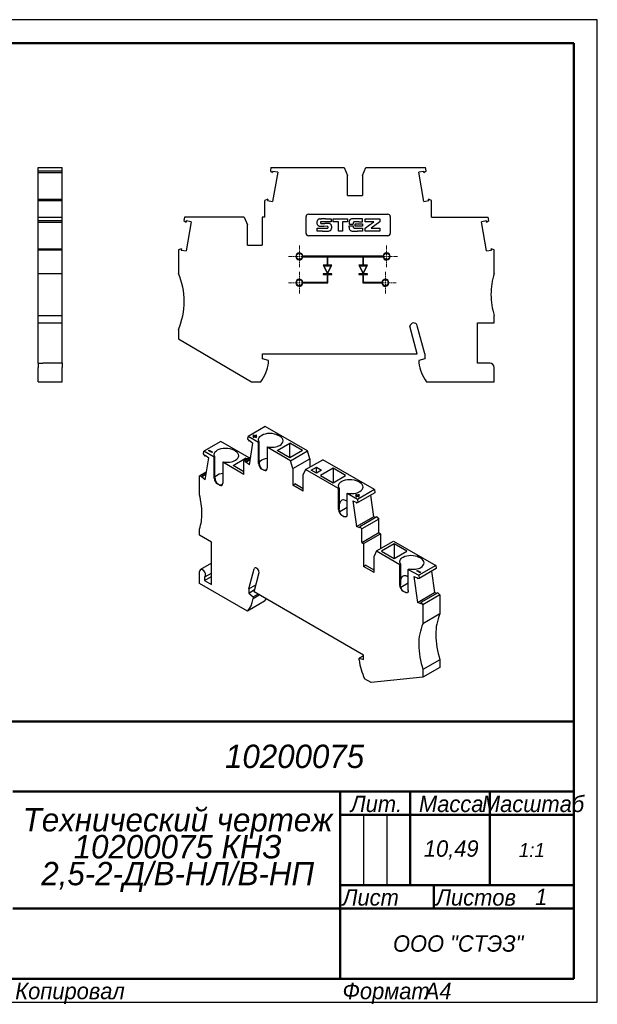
# Model space of a CAD drawing. Header units: millimetres. Extents: x 0 to 297, y 0 to 210.
# Tile 2 of 2: x 173 to 297, y 0 to 210. Entities that reach past the tile are written whole.
import ezdxf

# ---------------------------------------------------------------- set-up
doc = ezdxf.new("R2010")
doc.units = ezdxf.units.MM
doc.linetypes.add('CENTER_per1_scale0.025591', pattern=[1.3, 0.8125, -0.1625, 0.1625, -0.1625])

# ---------------------------------------------------------------- blocks, each defined once
blk = doc.blocks.new('_FR1Страница_1')
at = {"color": 7, "linetype": 'Continuous', "lineweight": 25}
for p, q in [((297, 210), (0, 210)), ((297, 0), (297, 210)), ((247, 40), (247, 25)), ((252, 40), (252, 25)), ((242, 20), (292, 20)), ((262, 20), (262, 20)), ((0, 0), (297, 0))]:
    blk.add_line(p, q, dxfattribs=at)
at = {"color": 7, "linetype": 'Continuous', "lineweight": 50}
for p, q in [((20, 205), (292, 205)), ((292, 205), (292, 5)), ((107, 60), (292, 60)), ((172, 45), (292, 45)), ((242, 45), (242, 5)), ((257, 45), (257, 25)), ((274, 45), (274, 25)), ((242, 40), (292, 40)), ((242, 25), (292, 25)), ((262, 25), (262, 20)), ((172, 20), (292, 20)), ((292, 5), (20, 5))]:
    blk.add_line(p, q, dxfattribs=at)
at = {"color": 7}
for s, insert, char_height, width, attachment_point in [('\\pl0.5;{\\fT-FLEX Type A|b0|i1;\\l\\C250;10200075 \\P}', (232, 52.5), 5, 122.5, 5), ('\\pl0.5;{\\fT-FLEX Type A|b0|i1;\\l\\C250;Масштаб\\P}', (283, 44.125), 3.5, 19.75, 2), ('\\pl0.5;{\\fT-FLEX Type A|b0|i1;\\l\\C250;Лит.\\P}', (249.5, 44.125), 3.5, 16.75, 2), ('\\pl0.5;{\\fT-FLEX Type A|b0|i1;\\l\\C250;Масса\\P}', (265.5, 44.125), 3.5, 18.75, 2), ('\\pl0.5;{\\fT-FLEX Type A|b0|i1;\\l\\C250;10,49\\P}', (265.5, 32.5), 3.5, 18.75, 5), ('{\\fT-FLEX Type A|b0|i1;\\l\\C250;1:1\\P}', (283, 32.5), 3, 19.5, 5), ('\\pl0.5;{\\fT-FLEX Type A|b0|i1;\\l\\C250;\\H0.857143x;\\P}', (283, 32.5), 3.5, 19.75, 5), ('\\pl0.5;{\\fT-FLEX Type A|b0|i1;\\l\\C250;Лист\\P}', (242, 24.125), 3.5, 11.75, 1), ('\\pl0.5;{\\fT-FLEX Type A|b0|i1;\\l\\C250;\\H0.857143x;\\P}', (257, 24.125), 3.5, 11.75, 2), ('\\pl0.5;{\\fT-FLEX Type A|b0|i1;\\l\\C250;Листов\\P}', (262, 24.125), 3.5, 17.75, 1), ('{\\fT-FLEX Type A|b0|i1;\\l\\C250;1\\P}', (285, 22.5), 3.5, 15.75, 5), ('\\pl0.5;{\\fT-FLEX Type A|b0|i1;\\l\\C250;\\H0.857143x;\\P}', (285, 24.125), 3.5, 15.75, 2), ('{\\fT-FLEX Type A|b0|i1;\\l\\C250;\\P}', (257, 22.5), 3.5, 11.75, 5), ('{\\fT-FLEX Type A|b0|i1;\\l\\C250;}', (207, 20), 3, 71.5, 5), ('\\pl0.5;{\\fT-FLEX Type A|b0|i1;\\l\\C250;ООО "СТЭЗ"\\P}', (267, 12.5), 3.5, 51.75, 5), ('\\pl0.5;{\\fT-FLEX Type A|b0|i1;\\l\\C250;Копировал\\P}', (172, 4.125), 3.5, 23.566, 1), ('\\pl0.5;{\\fT-FLEX Type A|b0|i1;\\l\\C250;\\P}', (193.816, 4.125), 3.5, 40.967, 1), ('\\pl0.5;{\\fT-FLEX Type A|b0|i1;\\l\\C250;Формат\\P}', (242, 4.125), 3.5, 18.675, 1), ('\\pl0.5;{\\fT-FLEX Type A|b0|i1;\\l\\C250;\\P}', (258.925, 4.125), 3.5, 9.825, 1), ('{\\fT-FLEX Type A|b0|i1;\\l\\C250;A4\\P}', (262.962, 4.125), 3.5, 9.825, 2)]:
    blk.add_mtext(s, dxfattribs=dict(at, insert=insert, char_height=char_height, width=width, attachment_point=attachment_point))
at = {"color": 7, "insert": (207, 32.5), "char_height": 5, "width": 72.5, "attachment_point": 5, "line_spacing_factor": 0.69}
blk.add_mtext('\\pl0.5;{\\fT-FLEX Type A|b0|i1;\\l\\C250;Технический чертеж 10200075 КНЗ 2,5-2-Д/В-НЛ/В-НП\\P}', dxfattribs=at)
blk = doc.blocks.new('Страница_1')
at = {"color": 7, "linetype": 'Continuous', "lineweight": 30}
for p, q in [((177.408, 177.697), (177.408, 178.424)), ((177.408, 178.424), (182.558, 178.424)), ((177.408, 177.304), (177.408, 177.697)), ((177.408, 177.697), (182.558, 177.697)), ((177.408, 177.304), (182.558, 177.304)), ((177.408, 171.615), (177.408, 177.3)), ((182.558, 177.697), (182.558, 178.424)), ((182.558, 177.304), (182.558, 177.697)), ((182.558, 171.615), (182.558, 177.3)), ((227.193, 178.424), (227.065, 177.697)), ((227.065, 177.697), (227.534, 177.304)), ((227.193, 178.424), (242.879, 178.424)), ((227.581, 177.572), (227.534, 177.304)), ((228.635, 177.386), (227.537, 171.157)), ((228.635, 177.386), (227.581, 177.572)), ((242.879, 178.424), (243.597, 176.724)), ((246.747, 176.724), (247.466, 178.424)), ((247.466, 178.424), (260.251, 178.424)), ((259.864, 177.572), (258.81, 177.386)), ((259.908, 171.157), (258.81, 177.386)), ((259.911, 177.304), (259.864, 177.572)), ((259.911, 177.304), (260.38, 177.697)), ((260.38, 177.697), (260.251, 178.424)), ((243.597, 172.424), (243.597, 176.724)), ((246.747, 176.724), (246.747, 172.424)), ((177.408, 171.381), (177.408, 171.611)), ((177.408, 171.611), (182.558, 171.611)), ((177.408, 167.824), (177.408, 171.381)), ((177.408, 171.381), (182.558, 171.381)), ((182.558, 171.381), (182.558, 171.611)), ((182.558, 167.824), (182.558, 171.381)), ((226.53, 171.611), (225.897, 171.381)), ((225.897, 167.824), (225.897, 171.381)), ((226.53, 171.611), (226.483, 171.343)), ((226.483, 171.343), (227.537, 171.157)), ((243.597, 172.424), (246.747, 172.424)), ((259.908, 171.157), (260.962, 171.343)), ((260.962, 171.343), (260.915, 171.611)), ((261.547, 171.381), (260.915, 171.611)), ((261.547, 167.824), (261.547, 171.381)), ((235.222, 168.424), (252.222, 168.424)), ((177.408, 167.097), (177.408, 167.824)), ((177.408, 167.824), (182.558, 167.824)), ((177.408, 167.097), (182.558, 167.097)), ((177.408, 166.704), (177.408, 167.097)), ((177.408, 166.704), (182.558, 166.704)), ((177.408, 161.015), (177.408, 166.7)), ((182.558, 167.097), (182.558, 167.824)), ((182.558, 166.704), (182.558, 167.097)), ((182.558, 161.015), (182.558, 166.7)), ((208.693, 167.824), (208.565, 167.097)), ((208.565, 167.097), (209.034, 166.704)), ((221.479, 167.824), (208.693, 167.824)), ((209.081, 166.972), (209.034, 166.704)), ((210.135, 166.786), (209.037, 160.557)), ((210.135, 166.786), (209.081, 166.972)), ((221.479, 167.824), (222.197, 166.124)), ((225.897, 167.824), (225.347, 167.824)), ((225.347, 167.824), (225.347, 161.824)), ((234.722, 164.322), (234.722, 167.924)), ((237.69, 167.421), (238.04, 167.422)), ((238.892, 167.423), (240.089, 167.424)), ((240.089, 166.818), (238.997, 166.816)), ((240.089, 167.424), (240.089, 166.818)), ((240.48, 166.817), (240.48, 167.424)), ((240.48, 167.424), (243.571, 167.424)), ((240.958, 166.817), (240.48, 166.817)), ((243.571, 166.818), (243.09, 166.816)), ((243.571, 167.424), (243.571, 166.818)), ((243.902, 166.566), (243.899, 166.33)), ((243.899, 166.33), (244.03, 166.326)), ((244.461, 166.322), (244.759, 166.322)), ((244.759, 166.322), (244.763, 166.397)), ((245.195, 166.396), (246.8, 166.396)), ((245.195, 166.313), (245.195, 166.396)), ((246.8, 167.424), (245.683, 167.424)), ((246.017, 166.817), (246.8, 166.817)), ((246.8, 166.817), (246.8, 167.424)), ((246.8, 166.396), (246.8, 165.838)), ((247.351, 167.424), (250.474, 167.424)), ((247.351, 166.817), (247.351, 167.424)), ((248.274, 166.817), (247.351, 166.817)), ((250.471, 166.808), (248.624, 165.439)), ((249.195, 166.814), (248.926, 166.816)), ((248.926, 166.608), (249.196, 166.81)), ((250.474, 167.424), (250.471, 166.808)), ((252.722, 167.924), (252.722, 164.322)), ((261.547, 167.824), (273.651, 167.824)), ((273.264, 166.972), (272.21, 166.786)), ((273.308, 160.557), (272.21, 166.786)), ((273.311, 166.704), (273.264, 166.972)), ((273.311, 166.704), (273.78, 167.097)), ((273.78, 167.097), (273.651, 167.824)), ((222.197, 161.824), (222.197, 166.124)), ((237.059, 165.435), (239.293, 165.439)), ((237.059, 164.822), (237.059, 165.435)), ((238.244, 164.822), (237.059, 164.822)), ((239.299, 165.829), (238.497, 165.832)), ((239.293, 165.439), (239.329, 165.456)), ((239.329, 165.814), (239.299, 165.829)), ((241.632, 164.822), (241.632, 165.71)), ((242.5, 164.822), (241.632, 164.822)), ((242.5, 165.751), (242.5, 164.822)), ((243.899, 165.906), (244.759, 165.906)), ((243.901, 165.682), (243.899, 165.906)), ((244.759, 165.906), (244.763, 165.846)), ((245.187, 165.838), (245.191, 166.034)), ((246.8, 165.838), (245.187, 165.838)), ((246.8, 164.822), (245.716, 164.822)), ((245.946, 165.437), (246.8, 165.435)), ((246.8, 165.435), (246.8, 164.822)), ((247.351, 165.439), (248.274, 166.124)), ((247.351, 164.822), (247.351, 165.439)), ((250.474, 164.822), (247.351, 164.822)), ((248.624, 165.439), (250.474, 165.435)), ((250.474, 165.435), (250.474, 164.822)), ((252.222, 163.822), (235.222, 163.822)), ((177.408, 160.781), (177.408, 161.011)), ((177.408, 161.011), (182.558, 161.011)), ((177.408, 155.774), (177.408, 160.781)), ((177.408, 160.781), (182.558, 160.781)), ((182.558, 160.781), (182.558, 161.011)), ((182.558, 155.774), (182.558, 160.781)), ((208.03, 161.011), (207.397, 160.781)), ((207.397, 160.781), (207.397, 155.774)), ((208.03, 161.011), (207.983, 160.743)), ((207.983, 160.743), (209.037, 160.557)), ((222.197, 161.824), (225.347, 161.824)), ((273.308, 160.557), (274.362, 160.743)), ((274.947, 160.781), (274.315, 161.011)), ((274.362, 160.743), (274.315, 161.011)), ((274.947, 155.774), (274.947, 160.781)), ((251.174, 159.444), (234.031, 159.444)), ((234.031, 159.344), (239.232, 159.344)), ((239.232, 159.344), (239.232, 157.519)), ((239.332, 157.519), (239.332, 159.344)), ((239.332, 159.344), (246.872, 159.344)), ((246.872, 159.344), (246.872, 157.519)), ((246.972, 159.344), (251.174, 159.344)), ((246.972, 157.519), (246.972, 159.344)), ((177.408, 155.774), (182.558, 155.774)), ((177.408, 151.274), (177.408, 155.774)), ((182.558, 151.274), (182.558, 155.774)), ((238.345, 157.519), (239.21, 155.789)), ((239.232, 157.519), (238.345, 157.519)), ((239.282, 155.868), (238.507, 157.419)), ((238.507, 157.419), (240.058, 157.419)), ((240.058, 157.419), (239.282, 155.868)), ((240.22, 157.519), (239.332, 157.519)), ((239.355, 155.789), (240.22, 157.519)), ((246.872, 157.519), (245.985, 157.519)), ((245.985, 157.519), (246.85, 155.789)), ((246.922, 155.868), (246.147, 157.419)), ((246.147, 157.419), (247.698, 157.419)), ((247.698, 157.419), (246.922, 155.868)), ((247.86, 157.519), (246.972, 157.519)), ((246.995, 155.789), (247.86, 157.519)), ((239.232, 153.819), (234.031, 153.819)), ((234.031, 153.719), (239.332, 153.719)), ((239.121, 155.644), (238.345, 155.644)), ((238.345, 155.644), (238.345, 155.544)), ((238.345, 155.544), (239.232, 155.544)), ((239.232, 155.544), (239.232, 153.819)), ((239.332, 153.719), (239.332, 155.544)), ((239.332, 155.544), (240.22, 155.544)), ((240.22, 155.644), (239.444, 155.644)), ((240.22, 155.544), (240.22, 155.644)), ((246.761, 155.644), (245.985, 155.644)), ((245.985, 155.644), (245.985, 155.544)), ((245.985, 155.544), (246.872, 155.544)), ((246.872, 155.544), (246.872, 153.719)), ((246.872, 153.719), (250.924, 153.719)), ((246.972, 155.544), (247.86, 155.544)), ((246.972, 153.819), (246.972, 155.544)), ((250.924, 153.819), (246.972, 153.819)), ((247.86, 155.644), (247.084, 155.644)), ((247.86, 155.544), (247.86, 155.644)), ((177.408, 146.774), (177.408, 151.274)), ((182.558, 146.774), (182.558, 151.274)), ((177.408, 146.774), (182.558, 146.774)), ((177.408, 145.174), (177.408, 146.774)), ((182.558, 145.174), (182.558, 146.774)), ((274.947, 145.174), (274.947, 146.774)), ((177.408, 145.174), (182.558, 145.174)), ((177.408, 136.574), (177.408, 145.174)), ((182.558, 136.579), (182.558, 145.174)), ((207.397, 143.774), (207.397, 141.774)), ((258.497, 138.574), (256.92, 144.462)), ((260.097, 138.574), (258.488, 144.581)), ((271.347, 145.174), (274.947, 145.174)), ((271.347, 136.574), (271.347, 145.174)), ((207.397, 141.774), (223.053, 132.574)), ((225.397, 138.574), (258.497, 138.574)), ((225.397, 137.474), (225.397, 138.574)), ((226.697, 137.126), (225.397, 137.474)), ((226.697, 136.674), (226.697, 137.126)), ((260.097, 137.474), (258.797, 137.126)), ((258.797, 137.126), (258.797, 136.674)), ((260.097, 138.574), (260.097, 137.474)), ((177.408, 136.574), (178.408, 136.574)), ((177.408, 136.574), (177.408, 135.674)), ((177.408, 132.574), (177.408, 135.674)), ((182.558, 136.574), (178.41, 136.574)), ((182.558, 136.574), (182.558, 135.674)), ((182.558, 132.574), (182.558, 135.674)), ((274.047, 136.574), (271.347, 136.574)), ((274.947, 132.574), (274.947, 135.674)), ((177.408, 132.574), (182.558, 132.574)), ((223.053, 132.574), (225.038, 132.574)), ((260.456, 132.574), (274.947, 132.574)), ((225.975, 123.037), (222.333, 120.935)), ((235.016, 117.818), (225.975, 123.037)), ((222.243, 120.393), (222.333, 120.935)), ((222.574, 119.881), (222.243, 120.393)), ((224.546, 119.657), (222.333, 120.935)), ((222.574, 119.881), (222.608, 120.08)), ((222.74, 119.977), (222.574, 119.881)), ((222.608, 120.08), (223.353, 119.498)), ((223.465, 121.18), (223.323, 121.098)), ((223.323, 121.098), (223.606, 120.935)), ((223.606, 120.935), (223.323, 120.771)), ((223.323, 120.771), (223.465, 120.69)), ((223.465, 121.098), (223.394, 121.057)), ((223.606, 120.853), (223.394, 120.731)), ((223.748, 121.016), (223.465, 121.18)), ((223.465, 121.098), (223.465, 121.18)), ((223.748, 120.935), (223.465, 121.098)), ((223.465, 120.69), (223.748, 120.853)), ((223.606, 120.853), (223.606, 120.935)), ((224.03, 121.18), (223.748, 121.016)), ((224.03, 121.098), (223.748, 120.935)), ((223.748, 120.935), (223.748, 121.016)), ((223.748, 120.853), (224.03, 120.69)), ((223.889, 120.935), (224.172, 121.098)), ((224.172, 120.771), (223.889, 120.935)), ((223.889, 120.853), (223.889, 120.935)), ((224.101, 120.731), (223.889, 120.853)), ((224.03, 121.098), (224.03, 121.18)), ((224.172, 121.098), (224.03, 121.18)), ((224.101, 121.057), (224.03, 121.098)), ((224.03, 120.69), (224.172, 120.771)), ((229.071, 120.964), (228.647, 121.209)), ((216.5, 119.853), (212.858, 117.75)), ((213.848, 117.914), (213.99, 117.995)), ((214.555, 117.505), (213.848, 117.914)), ((213.919, 117.873), (213.99, 117.914)), ((213.99, 117.995), (214.697, 117.587)), ((213.99, 117.914), (213.99, 117.995)), ((213.99, 117.914), (214.626, 117.546)), ((222.544, 116.363), (216.5, 119.853)), ((219.596, 117.779), (219.172, 118.024)), ((222.576, 114.861), (223.353, 119.498)), ((224.7, 119.746), (224.546, 119.657)), ((224.546, 115.167), (224.546, 119.657)), ((224.7, 115.256), (224.7, 119.746)), ((226.384, 118.596), (226.539, 118.685)), ((231.374, 115.715), (226.384, 118.596)), ((226.384, 118.596), (226.384, 114.105)), ((228.559, 117.912), (231.246, 119.463)), ((231.246, 116.361), (228.559, 117.912)), ((231.246, 116.361), (231.246, 119.463)), ((233.933, 117.912), (231.246, 119.463)), ((233.933, 117.912), (231.246, 116.361)), ((212.768, 117.209), (212.858, 117.75)), ((213.099, 116.696), (212.768, 117.209)), ((215.071, 116.473), (212.858, 117.75)), ((213.099, 116.696), (213.132, 116.896)), ((213.265, 116.792), (213.099, 116.696)), ((213.101, 111.677), (213.878, 116.314)), ((213.132, 116.896), (213.878, 116.314)), ((214.697, 117.587), (214.555, 117.505)), ((215.225, 116.562), (215.071, 116.473)), ((215.071, 111.982), (215.071, 116.473)), ((215.225, 112.071), (215.225, 116.562)), ((219.084, 114.728), (221.771, 116.279)), ((222.858, 116.545), (221.417, 115.713)), ((222.084, 116.098), (221.771, 116.279)), ((221.771, 115.917), (221.771, 116.279)), ((221.831, 115.443), (222.764, 115.981)), ((222.797, 116.181), (221.864, 115.642)), ((231.374, 115.715), (235.016, 117.818)), ((231.882, 114.034), (235.524, 116.136)), ((234.618, 113.842), (238.259, 115.945)), ((235.524, 116.136), (235.016, 117.818)), ((235.524, 116.136), (235.524, 114.366)), ((249.351, 109.541), (238.259, 115.945)), ((216.909, 115.412), (217.064, 115.501)), ((221.417, 112.809), (216.909, 115.412)), ((216.909, 115.412), (216.909, 110.921)), ((221.417, 113.381), (219.084, 114.728)), ((221.417, 112.809), (221.417, 115.713)), ((221.417, 115.713), (221.864, 115.642)), ((221.831, 115.443), (221.864, 115.642)), ((222.576, 114.861), (221.831, 115.443)), ((225.677, 113.697), (225.253, 113.942)), ((231.882, 114.034), (231.374, 115.715)), ((231.882, 114.034), (231.882, 110.523)), ((234.618, 113.842), (234.11, 112.748)), ((241.658, 109.778), (234.618, 113.842)), ((235.768, 113.707), (236.903, 114.362)), ((236.903, 113.052), (235.768, 113.707)), ((236.903, 113.052), (236.903, 114.362)), ((236.903, 114.362), (238.038, 113.707)), ((238.038, 113.707), (236.903, 113.052)), ((240.474, 114.136), (237.787, 112.584)), ((240.474, 114.136), (240.474, 111.036)), ((243.161, 112.584), (240.474, 114.136)), ((213.383, 113.36), (211.942, 112.528)), ((211.942, 108.441), (211.942, 112.528)), ((211.942, 112.528), (212.389, 112.458)), ((212.356, 112.258), (213.289, 112.797)), ((212.356, 112.258), (212.389, 112.458)), ((213.101, 111.677), (212.356, 112.258)), ((213.322, 112.997), (212.389, 112.458)), ((234.11, 109.237), (234.11, 112.748)), ((237.787, 112.584), (240.474, 111.033)), ((240.474, 111.033), (243.161, 112.584)), ((216.202, 110.513), (215.778, 110.758)), ((231.882, 110.523), (232.289, 110.758)), ((234.11, 109.237), (231.882, 110.523)), ((234.11, 109.706), (232.289, 110.758)), ((241.812, 109.867), (241.658, 109.778)), ((241.658, 105.287), (241.658, 109.778)), ((241.812, 109.867), (241.812, 105.376)), ((249.351, 109.541), (245.709, 107.439)), ((246.183, 111.084), (245.759, 111.329)), ((249.351, 109.541), (249.441, 108.895)), ((243.496, 108.716), (243.651, 108.805)), ((243.496, 104.226), (243.496, 108.716)), ((245.709, 107.439), (243.496, 108.716)), ((245.426, 108.5), (245.285, 108.419)), ((245.285, 108.419), (245.568, 108.255)), ((245.568, 108.255), (245.285, 108.092)), ((245.285, 108.092), (245.426, 108.01)), ((245.426, 108.419), (245.355, 108.378)), ((245.568, 108.174), (245.355, 108.051)), ((245.426, 108.419), (245.426, 108.5)), ((245.709, 108.337), (245.426, 108.5)), ((245.709, 108.255), (245.426, 108.419)), ((245.426, 108.01), (245.709, 108.174)), ((245.568, 108.174), (245.568, 108.255)), ((245.992, 108.5), (245.709, 108.337)), ((245.992, 108.419), (245.709, 108.255)), ((245.709, 108.255), (245.709, 108.337)), ((245.709, 108.174), (245.992, 108.01)), ((245.709, 107.439), (245.8, 106.793)), ((249.441, 108.895), (245.8, 106.793)), ((245.85, 108.255), (246.133, 108.419)), ((246.133, 108.092), (245.85, 108.255)), ((245.85, 108.174), (245.85, 108.255)), ((246.063, 108.051), (245.85, 108.174)), ((245.992, 108.419), (245.992, 108.5)), ((246.133, 108.419), (245.992, 108.5)), ((246.063, 108.378), (245.992, 108.419)), ((245.992, 108.01), (246.133, 108.092)), ((248.465, 108.331), (249.108, 103.748)), ((243.496, 105.74), (241.894, 104.815)), ((244.69, 107.18), (245.435, 106.901)), ((244.69, 107.18), (245.466, 101.645)), ((245.435, 106.901), (245.468, 106.663)), ((245.8, 106.793), (245.468, 106.663)), ((242.365, 104.062), (242.789, 103.817)), ((245.466, 101.645), (249.108, 103.748)), ((249.82, 103.708), (246.178, 101.605)), ((250.267, 103.261), (246.625, 101.159)), ((249.582, 103.571), (249.108, 103.748)), ((249.82, 103.708), (250.267, 103.261)), ((250.267, 100.357), (250.267, 103.261)), ((211.942, 99.786), (211.942, 101.092)), ((246.211, 101.367), (245.466, 101.645)), ((246.178, 101.605), (246.625, 101.159)), ((246.178, 101.605), (246.211, 101.367)), ((246.625, 98.255), (246.625, 101.159)), ((214.487, 98.316), (211.942, 99.786)), ((246.625, 98.255), (250.267, 100.357)), ((247.014, 98.03), (250.656, 100.133)), ((250.267, 100.357), (250.656, 100.133)), ((250.656, 100.133), (250.656, 96.974)), ((214.487, 89.253), (214.487, 98.316)), ((246.625, 98.255), (247.014, 98.03)), ((247.014, 98.03), (247.014, 93.131)), ((249.75, 96.451), (253.391, 98.554)), ((253.555, 97.928), (250.868, 96.377)), ((253.391, 98.554), (262.432, 93.334)), ((253.555, 97.928), (253.555, 94.826)), ((256.242, 96.377), (253.555, 97.928)), ((249.75, 96.451), (249.242, 95.356)), ((249.242, 91.845), (249.242, 95.356)), ((249.75, 96.451), (254.739, 93.57)), ((250.868, 96.377), (253.555, 94.826)), ((253.555, 94.826), (256.242, 96.377)), ((259.265, 94.877), (258.841, 95.122)), ((214.487, 93.803), (212.128, 92.441)), ((247.014, 93.131), (247.421, 93.366)), ((249.242, 91.845), (247.014, 93.131)), ((249.242, 92.315), (247.421, 93.366)), ((254.894, 93.659), (254.739, 93.57)), ((254.739, 89.08), (254.739, 93.57)), ((254.894, 93.659), (254.894, 89.169)), ((262.432, 93.334), (258.79, 91.231)), ((262.523, 92.688), (258.881, 90.585)), ((262.432, 93.334), (262.523, 92.688)), ((211.942, 89.498), (211.942, 92.029)), ((213.002, 90.11), (214.487, 90.968)), ((213.002, 90.869), (213.002, 90.11)), ((213.028, 90.882), (214.487, 91.725)), ((222.442, 88.334), (223.58, 92.582)), ((223.574, 87.681), (224.689, 91.844)), ((256.578, 92.509), (256.732, 92.598)), ((256.578, 92.509), (258.79, 91.231)), ((256.578, 88.018), (256.578, 92.509)), ((257.771, 90.972), (258.548, 85.438)), ((257.771, 90.972), (258.516, 90.694)), ((258.366, 92.211), (258.508, 92.293)), ((259.073, 91.803), (258.366, 92.211)), ((258.437, 92.17), (258.508, 92.211)), ((258.508, 92.293), (259.215, 91.885)), ((258.508, 92.211), (258.508, 92.293)), ((258.508, 92.211), (259.144, 91.844)), ((258.516, 90.694), (258.55, 90.455)), ((258.881, 90.585), (258.55, 90.455)), ((258.79, 91.231), (258.881, 90.585)), ((259.215, 91.885), (259.073, 91.803)), ((261.546, 92.124), (262.189, 87.54)), ((222.189, 83.582), (211.942, 89.498)), ((213.002, 90.11), (214.487, 89.253)), ((222.442, 88.334), (223.988, 89.227)), ((256.578, 89.532), (254.976, 88.607)), ((222.442, 88.334), (222.442, 87.436)), ((222.442, 87.436), (223.703, 88.164)), ((222.442, 87.436), (223.362, 86.621)), ((223.362, 86.621), (224.386, 87.212)), ((223.362, 86.252), (224.705, 87.028)), ((223.362, 86.621), (223.362, 86.252)), ((246.979, 74.168), (223.574, 87.681)), ((255.447, 87.855), (255.871, 87.61)), ((258.548, 85.438), (262.189, 87.54)), ((262.901, 87.5), (259.259, 85.398)), ((263.348, 87.054), (259.707, 84.951)), ((262.664, 87.363), (262.189, 87.54)), ((262.901, 87.5), (263.348, 87.054)), ((263.348, 87.054), (263.348, 82.966)), ((225.83, 85.685), (222.189, 83.582)), ((259.293, 85.159), (258.548, 85.438)), ((259.259, 85.398), (259.293, 85.159)), ((259.259, 85.398), (259.707, 84.951)), ((259.707, 84.951), (259.707, 80.864)), ((263.348, 82.966), (259.707, 80.864)), ((246.979, 74.047), (246.06, 73.516)), ((246.979, 73.27), (246.979, 74.168)), ((246.06, 73.516), (246.979, 73.27)), ((246.06, 73.148), (246.06, 73.516)), ((263.348, 73.168), (259.707, 71.066)), ((263.348, 73.168), (263.348, 71.535)), ((263.348, 71.535), (259.707, 69.433)), ((259.707, 71.066), (259.707, 69.433)), ((248.636, 68.312), (247.233, 69.123)), ((259.707, 69.433), (248.636, 68.312))]:
    blk.add_line(p, q, dxfattribs=at)
at = {"color": 7, "linetype": 'CENTER_per1_scale0.025591', "lineweight": 15}
for p, q in [((233.282, 157.078), (233.282, 161.711)), ((251.922, 157.078), (251.922, 161.711)), ((230.966, 159.394), (235.599, 159.394)), ((249.606, 159.394), (254.239, 159.394)), ((233.282, 151.453), (233.282, 156.086)), ((251.672, 151.453), (251.672, 156.086)), ((230.966, 153.769), (235.599, 153.769)), ((249.356, 153.769), (253.989, 153.769))]:
    blk.add_line(p, q, dxfattribs=at)
at = {"color": 7, "lineweight": 30, "flags": 128}
for points in [[(224.7, 119.746), (224.604, 119.936), (224.556, 120.131), (224.556, 120.329), (224.605, 120.524), (224.702, 120.714), (224.844, 120.893), (225.029, 121.059), (225.253, 121.209)], [(225.253, 121.209), (225.617, 121.381), (226.032, 121.509), (226.482, 121.588), (226.95, 121.615), (227.418, 121.588), (227.869, 121.509), (228.283, 121.381), (228.647, 121.209)], [(229.071, 119.004), (229.37, 119.214), (229.592, 119.454), (229.728, 119.714), (229.774, 119.984), (229.728, 120.254), (229.592, 120.514), (229.37, 120.754), (229.071, 120.964)], [(215.225, 116.562), (215.129, 116.752), (215.081, 116.947), (215.081, 117.145), (215.13, 117.34), (215.227, 117.529), (215.369, 117.709), (215.554, 117.875), (215.778, 118.024)], [(215.778, 118.024), (216.142, 118.197), (216.556, 118.325), (217.007, 118.404), (217.475, 118.43), (217.943, 118.404), (218.393, 118.325), (218.808, 118.197), (219.172, 118.024)], [(226.539, 118.685), (226.867, 118.63), (227.206, 118.602), (227.548, 118.602), (227.886, 118.63), (228.214, 118.686), (228.525, 118.768), (228.813, 118.875), (229.071, 119.004)], [(217.064, 115.501), (217.392, 115.445), (217.73, 115.417), (218.072, 115.418), (218.411, 115.446), (218.739, 115.502), (219.05, 115.584), (219.338, 115.69), (219.596, 115.82)], [(219.596, 115.82), (219.895, 116.03), (220.116, 116.269), (220.253, 116.529), (220.299, 116.8), (220.253, 117.07), (220.116, 117.33), (219.895, 117.569), (219.596, 117.779)], [(224.7, 115.39), (224.733, 115.452), (224.955, 115.691), (225.253, 115.901)], [(225.253, 115.901), (225.617, 116.074), (226.032, 116.202), (226.384, 116.264)], [(224.546, 115.167), (224.6, 114.823), (224.753, 114.47), (224.982, 114.16), (225.253, 113.942)], [(224.7, 115.256), (224.708, 115.083), (224.731, 114.896), (224.828, 114.514), (225.003, 114.175), (225.119, 114.042), (225.253, 113.942)], [(225.677, 113.697), (225.948, 113.603), (226.177, 113.647), (226.331, 113.824), (226.384, 114.105)], [(225.766, 113.69), (225.709, 113.684)], [(215.071, 111.982), (215.125, 111.639), (215.278, 111.285), (215.507, 110.976), (215.778, 110.758)], [(215.225, 112.206), (215.258, 112.268), (215.479, 112.507), (215.778, 112.717)], [(215.225, 112.071), (215.233, 111.899), (215.256, 111.712), (215.353, 111.329), (215.527, 110.991), (215.644, 110.857), (215.778, 110.758)], [(215.778, 112.717), (216.142, 112.889), (216.556, 113.017), (216.909, 113.079)], [(242.365, 111.329), (242.729, 111.501), (243.144, 111.629), (243.594, 111.708), (244.062, 111.735), (244.53, 111.708), (244.981, 111.629), (245.395, 111.501), (245.759, 111.329)], [(215.825, 110.731), (215.794, 110.751), (215.583, 110.936)], [(216.609, 110.576), (216.442, 110.511), (216.289, 110.505), (216.162, 110.536)], [(216.202, 110.513), (216.473, 110.418), (216.702, 110.463), (216.855, 110.639), (216.909, 110.921)], [(216.893, 110.835), (216.775, 110.704), (216.609, 110.576)], [(241.812, 109.867), (241.716, 110.056), (241.668, 110.252), (241.668, 110.449), (241.717, 110.645), (241.814, 110.834), (241.956, 111.014), (242.141, 111.18), (242.365, 111.329)], [(246.183, 109.125), (246.482, 109.335), (246.704, 109.574), (246.84, 109.834), (246.886, 110.104), (246.84, 110.375), (246.704, 110.635), (246.482, 110.874), (246.183, 111.084)], [(243.496, 107.017), (243.453, 107.055), (243.15, 107.246), (242.932, 107.33), (242.728, 107.36), (242.538, 107.339), (242.365, 107.269)], [(243.651, 108.805), (243.979, 108.75), (244.318, 108.722), (244.66, 108.722), (244.998, 108.751), (245.326, 108.806), (245.637, 108.888), (245.925, 108.995), (246.183, 109.125)], [(241.658, 105.287), (241.712, 104.943), (241.865, 104.59), (242.094, 104.281), (242.365, 104.062)], [(242.365, 107.269), (242.208, 107.149), (242.067, 106.979), (241.945, 106.759), (241.842, 106.492), (241.812, 106.366)], [(242.365, 104.062), (242.231, 104.162), (242.115, 104.295), (241.94, 104.634), (241.843, 105.016), (241.82, 105.204), (241.812, 105.376)], [(242.186, 104.214), (242.167, 104.247), (241.941, 104.69)], [(243.496, 104.226), (243.443, 103.944), (243.289, 103.768), (243.06, 103.723), (242.789, 103.817)], [(254.894, 93.659), (254.798, 93.849), (254.75, 94.044), (254.75, 94.242), (254.799, 94.437), (254.895, 94.627), (255.038, 94.806), (255.223, 94.972), (255.447, 95.122)], [(255.447, 95.122), (255.81, 95.294), (256.225, 95.422), (256.675, 95.501), (257.144, 95.527), (257.612, 95.501), (258.062, 95.422), (258.477, 95.294), (258.841, 95.122)], [(259.265, 92.917), (259.563, 93.127), (259.785, 93.367), (259.922, 93.627), (259.968, 93.897), (259.922, 94.167), (259.785, 94.427), (259.563, 94.667), (259.265, 94.877)], [(224.689, 91.844), (224.635, 92.092), (224.52, 92.34), (224.359, 92.559), (224.17, 92.724), (223.976, 92.814), (223.8, 92.819), (223.663, 92.739), (223.58, 92.582)], [(256.732, 92.598), (257.061, 92.543), (257.399, 92.515), (257.741, 92.515), (258.08, 92.543), (258.408, 92.599), (258.719, 92.681), (259.006, 92.788), (259.265, 92.917)], [(213.215, 91.294), (213.166, 91.603), (213.028, 91.922), (212.822, 92.2), (212.578, 92.397), (212.335, 92.481), (212.128, 92.441), (211.99, 92.282), (211.942, 92.029)], [(213.002, 90.869), (213.092, 90.932), (213.159, 91.026), (213.201, 91.149), (213.215, 91.294)], [(255.447, 91.061), (255.29, 90.942), (255.149, 90.772), (255.026, 90.552), (254.924, 90.284), (254.894, 90.158)], [(256.578, 90.809), (256.534, 90.848), (256.231, 91.039), (256.014, 91.122), (255.809, 91.153), (255.619, 91.132), (255.447, 91.061)], [(254.739, 89.08), (254.793, 88.736), (254.947, 88.383), (255.176, 88.073), (255.447, 87.855)], [(255.447, 87.855), (255.313, 87.955), (255.196, 88.088), (255.022, 88.426), (254.924, 88.809), (254.901, 88.996), (254.894, 89.169)], [(255.268, 88.006), (255.249, 88.039), (255.022, 88.483)], [(256.578, 88.018), (256.524, 87.737), (256.371, 87.56), (256.141, 87.516), (255.871, 87.61)], [(222.189, 83.582), (222.608, 84.111), (222.946, 84.739), (223.198, 85.456), (223.362, 86.252)], [(225.83, 85.685), (226.208, 86.161)]]:
    blk.add_lwpolyline(points, dxfattribs=at)
at = {"color": 7, "linetype": 'Continuous', "lineweight": 30}
for centre in [(233.282, 159.394), (251.922, 159.394), (233.282, 153.769), (251.672, 153.769)]:
    blk.add_circle(centre, 0.65, dxfattribs=at)
for centre, radius, start, end in [((235.222, 167.924), 0.5, 90, 179.99944), ((252.222, 167.924), 0.5, 359.99944, 90), ((239.218, 166.638), 2.199, 177.35763, 180.37741), ((239.217, 166.638), 2.198, 180.37743, 183.39537), ((237.764, 166.705), 0.743, 170.5774, 177.35764), ((237.752, 166.551), 0.731, 183.39545, 190.25514), ((237.99, 166.667), 0.973, 158.55948, 170.57736), ((237.956, 166.587), 0.937, 190.25512, 203.09701), ((237.648, 166.801), 0.605, 141.41013, 158.55945), ((237.609, 166.833), 0.555, 123.38228, 141.41013), ((237.695, 166.701), 0.712, 108.43356, 123.38233), ((237.636, 166.879), 0.525, 103.77128, 108.4336), ((237.972, 165.51), 1.935, 102.00457, 103.77131), ((237.972, 165.509), 1.935, 100.2236, 102.00454), ((237.737, 166.814), 0.61, 96.01097, 100.22357), ((237.691, 167.25), 0.172, 90.16124, 96.01101), ((238.437, 166.63), 0.655, 175.19487, 179.91354), ((239.672, 166.628), 1.89, 179.91354, 181.23133), ((237.932, 166.591), 0.15, 181.23129, 189.64769), ((237.919, 166.674), 0.136, 160.05919, 175.19486), ((237.86, 166.579), 0.0769, 189.6477, 202.84961), ((237.986, 166.632), 0.214, 202.84965, 208.9999), ((237.881, 166.688), 0.0954, 141.09954, 160.05912), ((237.969, 166.622), 0.194, 208.99997, 217.32574), ((237.97, 166.616), 0.209, 130.56225, 141.09954), ((237.91, 166.578), 0.121, 217.32578, 229.20058), ((237.914, 166.582), 0.126, 229.20059, 240.76657), ((237.906, 166.691), 0.111, 99.75672, 130.56228), ((237.965, 166.673), 0.23, 240.76653, 248.15902), ((237.913, 166.545), 0.0923, 248.15902, 268.2694), ((238.009, 166.093), 0.717, 91.99268, 99.75672), ((238.171, 175.062), 8.614, 268.2694, 269.05985), ((238.197, 160.665), 6.149, 90.15267, 91.99274), ((238.328, 184.63), 18.183, 269.0599, 269.7), ((238.956, -173.517), 340.941, 90.0881, 90.15387), ((240.392, -662.695), 829.512, 90.096367, 90.152746), ((240.584, 615.623), 449.182, 269.70006, 269.76263), ((239.431, -483.168), 650.592, 90.047461, 90.088027), ((237.175, -207.17), 373.619, 89.67053, 89.76266), ((239.296, 161.536), 4.906, 87.62955, 89.6706), ((239.463, 165.581), 0.858, 80.69979, 87.62955), ((239.461, 165.569), 0.87, 73.83907, 80.69968), ((239.488, 165.663), 0.773, 59.61604, 73.83896), ((239.59, 165.836), 0.571, 41.78196, 59.61597), ((240.949, 125.354), 41.463, 89.72516, 89.98711), ((241.028, 141.922), 24.895, 89.34124, 89.72512), ((240.92, 132.519), 34.298, 89.10864, 89.34126), ((241.447, 166.359), 0.454, 83.98633, 89.10864), ((241.438, 166.271), 0.543, 78.87722, 83.98624), ((241.517, 166.673), 0.133, 64.38323, 78.87713), ((241.543, 166.728), 0.0725, 43.48871, 64.38323), ((241.545, 166.73), 0.069, 21.80737, 43.48873), ((241.432, 166.685), 0.191, 3.17292, 21.80742), ((237.307, 166.456), 4.322, 1.23827, 3.17298), ((228.62, 166.268), 13.012, 0.12104, 1.2383), ((-36.466, 165.708), 278.098, 0.00031, 0.12109), ((308.598, 166.021), 66.098, 179.63319, 179.89034), ((416.223, 165.332), 173.726, 179.55463, 179.63324), ((242.666, 166.681), 0.163, 169.26162, 179.55463), ((242.755, 166.664), 0.254, 160.35591, 169.2616), ((242.598, 166.721), 0.0868, 140.50727, 160.35588), ((242.587, 166.729), 0.0735, 118.51386, 140.50727), ((242.624, 166.661), 0.151, 105.66397, 118.51384), ((242.608, 166.719), 0.0905, 91.3331, 105.66401), ((243.145, 143.635), 23.18, 91.04831, 91.33318), ((243.009, 151.096), 15.718, 90.49276, 91.0483), ((243.401, 105.497), 61.32, 90.29079, 90.4927), ((259.561, 166.358), 15.661, 178.66765, 179.24084), ((245.158, 166.693), 1.253, 175.02713, 178.66762), ((244.491, 166.751), 0.585, 168.99005, 175.02717), ((245.094, 166.634), 1.198, 165.46055, 168.99015), ((244.598, 166.763), 0.686, 148.60851, 165.46062), ((244.498, 166.824), 0.569, 129.21383, 148.60854), ((244.159, 170.449), 4.126, 268.21624, 269.18912), ((244.44, 190.286), 23.964, 269.18913, 269.45384), ((244.532, 166.782), 0.622, 110.7954, 129.21382), ((244.467, 193.206), 26.884, 269.45388, 269.72157), ((244.646, 166.482), 0.944, 97.31415, 110.7954), ((244.461, 191.833), 25.511, 269.72158, 270.00003), ((244.559, 167.159), 0.26, 90.32851, 97.31413), ((247.725, -385.053), 552.482, 90.29483, 90.32851), ((245.554, 166.361), 0.792, 170.37024, 177.33343), ((245.345, 166.396), 0.58, 161.57669, 170.37026), ((245.236, 166.432), 0.465, 151.77303, 161.57677), ((245.055, 166.53), 0.26, 136.5968, 151.77308), ((245.043, 166.541), 0.243, 121.51951, 136.59676), ((245.581, 31.549), 135.875, 90.13899, 90.29483), ((245.091, 166.462), 0.336, 109.68743, 121.51949), ((245.138, 166.332), 0.473, 99.88436, 109.68741), ((245.232, 165.794), 1.02, 94.36253, 99.88431), ((245.224, 165.893), 0.921, 90.57265, 94.36254), ((241.396, 166.313), 3.799, 359.33053, 359.99997), ((245.981, 90.107), 76.71, 90.41178, 90.57267), ((245.859, -83.167), 250.591, 90.04035, 90.1389), ((245.85, 108.328), 58.489, 90.15096, 90.41177), ((246.02, 44.139), 122.678, 90.00108, 90.15097), ((248.274, -20.676), 187.493, 89.89187, 90.00004), ((24.296, 468.233), 376.08, 306.55248, 306.61963), ((248.45, 72.168), 94.649, 89.71153, 89.8919), ((134.622, 319.786), 191.125, 306.6196, 306.73098), ((249.195, 166.813), 0.00182, 357.00361, 89.70571), ((249.193, 166.813), 0.00407, 306.73382, 357.0036), ((235.222, 164.322), 0.5, 179.99944, 270), ((237.639, 166.452), 0.593, 203.09691, 221.19651), ((237.61, 166.427), 0.555, 221.19645, 239.99623), ((237.705, 166.591), 0.743, 239.99625, 255.09564), ((237.762, 166.808), 0.968, 255.09571, 261.53475), ((237.771, 166.869), 1.03, 261.53483, 267.68372), ((237.948, 171.223), 5.387, 267.68376, 269.64369), ((239.88, 481.932), 316.103, 269.64371, 269.74937), ((238.243, 496.747), 331.925, 270.00022, 270.08799), ((238.584, 275.042), 110.22, 270.08801, 270.28763), ((238.209, 349.636), 184.815, 270.28765, 270.38139), ((239.264, 165.682), 0.147, 44.77004, 63.78151), ((239.251, 165.614), 0.176, 296.15337, 312.01178), ((239.268, 165.687), 0.141, 25.09613, 44.77001), ((239.288, 165.573), 0.121, 312.01184, 332.96932), ((239.224, 165.666), 0.19, 8.55994, 25.09608), ((239.255, 165.59), 0.158, 332.96929, 350.83997), ((238.996, 165.632), 0.42, 350.83995, 359.4399), ((238.995, 165.632), 0.421, 359.43985, 8.55996), ((239.435, 165.51), 0.684, 270.38133, 275.27021), ((239.389, 166.011), 1.187, 275.27014, 286.88093), ((239.542, 165.503), 0.657, 286.88089, 304.96204), ((239.596, 165.427), 0.564, 304.96199, 324.72483), ((239.572, 165.82), 0.595, 24.35958, 41.7819), ((239.487, 165.504), 0.698, 324.72475, 341.56592), ((239.3, 165.697), 0.894, 11.51838, 24.35957), ((239.371, 165.542), 0.819, 341.56592, 351.07294), ((239.15, 165.667), 1.047, 3.50215, 11.51846), ((238.766, 165.637), 1.432, 351.07299, 357.33112), ((238.714, 165.64), 1.484, 357.33113, 3.50222), ((449.649, 165.751), 207.15, 179.89027, 180.00005), ((259.336, 165.861), 15.435, 180.66522, 181.10044), ((246.53, 165.615), 2.628, 181.10047, 182.71298), ((245.085, 165.547), 1.18, 182.71308, 185.23995), ((244.359, 165.48), 0.451, 185.23994, 190.4202), ((244.773, 165.556), 0.873, 190.42019, 206.42958), ((244.489, 165.415), 0.555, 206.42961, 228.89751), ((244.513, 165.442), 0.592, 228.89758, 250.53351), ((244.672, 165.893), 1.07, 250.5335, 264.41782), ((244.627, 165.431), 0.605, 264.41778, 269.5843), ((245.748, 319.874), 155.052, 269.5843, 269.68697), ((245.486, 165.885), 0.724, 183.05518, 188.97664), ((245.579, 165.899), 0.819, 188.97659, 194.37652), ((245.493, 165.877), 0.73, 194.37649, 200.01692), ((245.112, 165.738), 0.324, 200.01693, 210.37194), ((244.986, 165.665), 0.178, 210.37198, 226.83105), ((245.045, 165.728), 0.265, 226.83111, 239.07959), ((245.41, 258.062), 93.24, 269.68697, 269.90332), ((245.087, 165.797), 0.345, 239.07963, 249.718), ((245.167, 166.014), 0.577, 249.71799, 256.96418), ((245.11, 165.77), 0.326, 256.96421, 267.07585), ((245.246, 168.428), 2.987, 267.07591, 269.0615), ((219.209, 166.577), 25.988, 358.80311, 358.9821), ((218.577, 166.589), 26.62, 358.98204, 359.15782), ((221.453, 166.546), 23.743, 359.15775, 359.33056), ((245.436, 180.039), 14.601, 269.0616, 269.81721), ((245.716, 439.348), 274.526, 269.90331, 270.00003), ((247.443, 809.271), 643.835, 269.817308, 269.866811), ((252.222, 164.322), 0.5, 270, 359.99944), ((233.282, 159.394), 0.75, 3.82255, 356.17745), ((251.922, 159.394), 0.75, 183.82255, 176.17745), ((193.65, 149.774), 15, 0, 23.57818), ((239.121, 155.744), 0.1, 270, 26.56505), ((239.444, 155.744), 0.1, 153.43495, 270), ((246.761, 155.744), 0.1, 270, 26.56505), ((247.084, 155.744), 0.1, 153.43495, 270), ((289.256, 151.274), 15, 162.5424, 180), ((233.282, 153.769), 0.75, 3.82255, 356.17745), ((251.672, 153.769), 0.75, 183.82255, 176.17745), ((193.65, 149.774), 15, 336.42182, 360), ((289.256, 151.274), 15, 180, 197.4576), ((257.715, 144.374), 0.8, 15, 173.72532), ((217.303, 138.09), 9.5, 324.50968, 351.4318), ((268.191, 138.09), 9.5, 188.5682, 215.49032), ((274.047, 135.674), 0.9, 0, 90), ((225.959, 114.191), 0.568, 240.31781, 295.51836), ((225.821, 114.191), 0.505, 263.65435, 301.33797), ((225.439, 114.753), 1.184, 303.00396, 321.6856), ((216.484, 111.006), 0.568, 240.31781, 295.51836), ((195.037, 104.345), 17.394, 0.45953, 13.61968), ((201.344, 104.35), 11.087, 342.91353, 0.69543), ((243.071, 104.311), 0.568, 240.31781, 295.51836), ((256.152, 88.104), 0.568, 240.31781, 295.51836), ((272.615, 78.813), 10.155, 155.85807, 181.32269), ((268.974, 76.71), 10.155, 155.85807, 181.32269), ((280.96, 78.828), 18.499, 180.77402, 197.81636), ((277.319, 76.726), 18.499, 180.77402, 197.81636), ((259.833, 74.978), 13.894, 187.57157, 204.9258)]:
    blk.add_arc(centre, radius, start, end, dxfattribs=at)
blk.add_blockref('_FR1Страница_1', (0, 0))

msp = doc.modelspace()

# ---------------------------------------------------------------- block references
msp.add_blockref('Страница_1', (0, 0))

doc.saveas('drawing.dxf')
